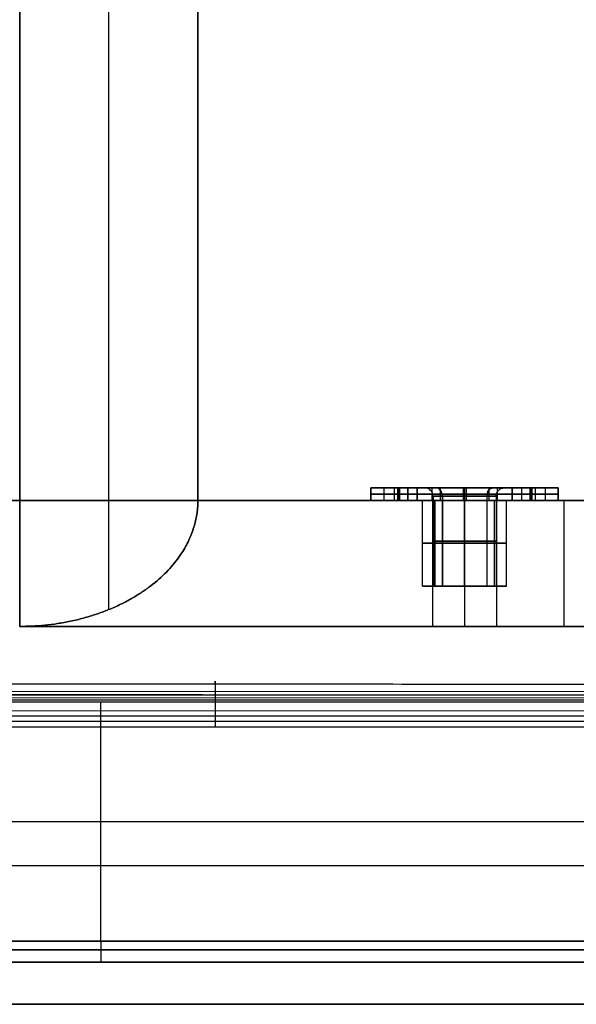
# Model space of a CAD drawing. Header units: millimetres. Extents: x -368 to 368, y -356 to 344.
# Tile 234 of 256: x 187 to 254, y -356 to -239. Entities that reach past the tile are written whole.
import ezdxf

# ---------------------------------------------------------------- set-up
doc = ezdxf.new("R2010")
doc.units = ezdxf.units.MM
doc.layers.add('Livello 01', color=7, linetype='Continuous')

# ---------------------------------------------------------------- blocks, each defined once
blk = doc.blocks.new('ragno M8 x 10')
at = {"layer": 'Livello 01', "color": 254, "true_color": 0xcad1ee}
for p, q in [((-5.355586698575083e-29, 9.570414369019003), (-6.239519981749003e-29, 11.14999999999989)), ((0.75, 7.999999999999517), (0.75, 11.1499999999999)), ((1.500000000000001, 9.741245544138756), (1.500000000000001, 11.14999999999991)), ((0, 9.574999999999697), (1.500000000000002, 9.574999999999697)), ((-2.658091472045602e-29, 4.750000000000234), (-4.476785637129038e-29, 7.999999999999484)), ((3.339550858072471e-13, 7.999999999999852, -3.883378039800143), (1.500000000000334, 7.999999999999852, -3.883378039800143)), ((0.750000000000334, 7.999999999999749, -7.766756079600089), (0.750000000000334, 7.999999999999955)), ((0.7499999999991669, -2.131628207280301e-13, 7.99999999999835), (0.7499999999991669, 7.766756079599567, 7.999999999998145)), ((1.500000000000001, 4.999999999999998), (1.500000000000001, 7.999999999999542)), ((11.69999999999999, 5.000000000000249), (1.500000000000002, 5.000000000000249)), ((11.69999999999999, 3.750000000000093), (11.69999999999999, 5.000000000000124)), ((-8.331113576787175e-13, 3.883378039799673, 7.999999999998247), (1.499999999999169, 3.883378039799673, 7.999999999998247)), ((1.000000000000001, 3.750000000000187), (11.69999999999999, 3.750000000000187)), ((1.500000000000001, 4.210798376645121e-14, 11.14999999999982), (1.500000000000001, 2.397203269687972e-14, 10.46507704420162)), ((11.69999999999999, 9.929557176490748e-14, 3.749999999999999), (11.69999999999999, 1.323940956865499e-13, 5.000000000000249)), ((-8.806006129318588e-29, -3.597122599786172e-14, 8.000000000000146), (-5.228566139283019e-29, -1.220273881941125e-13, 4.750000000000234)), ((5.228566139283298e-29, -3.735761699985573e-13, -4.750000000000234), (1.227337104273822e-28, -5.430406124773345e-13, -11.1500000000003)), ((-1.652011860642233e-13, -2.633925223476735e-13, 9.57500000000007), (1.499999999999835, -2.633925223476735e-13, 9.57500000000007)), ((5.009326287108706e-13, -7.704619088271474e-13, -9.575000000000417), (1.500000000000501, -7.704619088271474e-13, -9.575000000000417)), ((0.7499999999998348, -3.050966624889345e-13, 8.000000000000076), (0.7499999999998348, -2.216883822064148e-13, 11.14999999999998)), ((0.7500000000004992, -7.28757768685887e-13, -8.00000000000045), (0.7500000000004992, -8.121660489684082e-13, -11.15000000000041)), ((0.7500000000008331, -7.766756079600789, -8.000000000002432), (0.7500000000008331, -5.324629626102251e-13, -8.000000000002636)), ((1.500000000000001, -4.130029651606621e-14, 8.000000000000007), (1.500000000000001, -1.207367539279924e-13, 4.999999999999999)), ((1.500000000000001, -3.85524945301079e-13, -5), (1.500000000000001, -4.649614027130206e-13, -8.00000000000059)), ((1.500000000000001, -4.65045487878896e-13, -8.003175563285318), (1.500000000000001, -5.483696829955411e-13, -11.15000000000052)), ((11.69999999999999, -1.323940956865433e-13, -5), (11.69999999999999, -9.929557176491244e-14, -3.750000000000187)), ((1.500000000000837, -3.883378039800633, -8.000000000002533), (8.331391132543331e-13, -3.883378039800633, -8.000000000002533)), ((1.000000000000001, -3.750000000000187), (11.69999999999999, -3.750000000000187)), ((11.69999999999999, -5.000000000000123), (11.69999999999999, -3.750000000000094)), ((4.47678563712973e-29, -8.000000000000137), (2.65809147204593e-29, -4.750000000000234)), ((1.500000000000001, -8.000000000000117), (1.500000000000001, -5)), ((11.69999999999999, -5.000000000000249), (1.500000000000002, -5.000000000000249)), ((-4.973799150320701e-13, -8.000000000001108, 3.883378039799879), (1.499999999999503, -8.000000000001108, 3.883378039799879)), ((0.749999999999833, -11.1500000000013), (0.749999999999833, -8.000000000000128)), ((0.7499999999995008, -8.00000000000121), (0.7499999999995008, -8.000000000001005, 7.766756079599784)), ((1.499999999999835, -9.575000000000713), (-1.670052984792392e-13, -9.575000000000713))]:
    blk.add_line(p, q, dxfattribs=at)
at = {"layer": 'Livello 01', "color": 254, "true_color": 0xcad1ee, "extrusion": (1, 0, 0)}
for centre, radius, start, end in [((3.490763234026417e-12, 1.575295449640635e-12), 11.1499999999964, 359.9999999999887, 45.84753752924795), ((3.410383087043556e-12, 1.518229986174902e-12, 1.499999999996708), 11.1499999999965, 359.9999999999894, 45.84753752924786), ((6.025180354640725e-13, -3.413713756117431e-12), 11.14999999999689, 269.9999999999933, 315.8475375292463), ((-5.595982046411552e-30, 1.174357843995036e-29), 4.75, 269.9999999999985, 89.99999999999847), ((1.262177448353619e-29, -2.691851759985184e-30, 1.500000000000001), 5, 269.9999999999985, 89.9999999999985), ((-2.442313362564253e-27, -9.325873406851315e-14, 1.000000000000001), 3.750000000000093, 269.9999999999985, 89.99999999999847), ((3.553448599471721e-29, 7.149297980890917e-29, 6.349999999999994), 3.750000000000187, 269.9999999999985, 89.99999999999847), ((-2.492800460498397e-27, -9.325873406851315e-14, 11.69999999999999), 3.750000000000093, 269.9999999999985, 89.99999999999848), ((-5.595982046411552e-30, 1.174357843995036e-29), 4.75, 89.99999999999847, 269.9999999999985), ((-2.480178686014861e-27, -9.325873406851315e-14, 1.000000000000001), 3.750000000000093, 89.9999999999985, 269.9999999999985), ((-1.72117875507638e-12, 1.814326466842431e-12, 1.499999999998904), 11.14999999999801, 89.9999999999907, 135.8475375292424), ((3.553448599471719e-29, 7.149297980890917e-29, 6.349999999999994), 3.750000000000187, 89.99999999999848, 269.9999999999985), ((-9.975353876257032e-13, 1.115330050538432e-12), 11.14999999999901, 89.99999999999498, 135.8475375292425), ((3.285371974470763e-12, 1.801780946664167e-12), 11.15000000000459, 180.0000000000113, 225.8475375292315), ((3.174571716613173e-12, 1.721511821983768e-12, 1.500000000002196), 11.15000000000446, 180.000000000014, 225.8475375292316)]:
    blk.add_arc(centre, radius, start, end, dxfattribs=at)
at = {"layer": 'Livello 01', "color": 254, "true_color": 0xcad1ee, "extrusion": (-1, 0, 0)}
for centre, radius, start, end in [((4.196986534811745e-30, -1.76294599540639e-30, -0.7499999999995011), 11.15000000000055, 134.1524624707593, 180.0000000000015), ((4.196986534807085e-30, -1.762945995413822e-30, -0.7500000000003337), 11.15000000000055, 224.152462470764, 270.0000000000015), ((-7.349676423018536e-14, -2.470468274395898e-12, -1.500000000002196), 11.14999999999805, 224.1524624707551, 270.0000000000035), ((2.524354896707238e-29, -4.440892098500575e-16), 4.750000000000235, 90.00000000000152, 270.0000000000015), ((2.853950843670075e-29, -1.197985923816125e-29, -6.599999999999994), 5.000000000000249, 90.00000000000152, 270.0000000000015), ((-3.294283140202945e-27, 1.243449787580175e-13, -11.69999999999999), 5.000000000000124, 90.00000000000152, 270.0000000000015), ((-2.524354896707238e-29, 4.440892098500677e-16), 4.750000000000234, 270.0000000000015, 90.00000000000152), ((4.196986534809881e-30, -1.762945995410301e-30, -0.7499999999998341), 11.15000000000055, 44.15246247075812, 90.00000000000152), ((0, 5.39620151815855e-30, -1.500000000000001), 5, 270.0000000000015, 90.00000000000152), ((2.853950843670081e-29, -1.19798592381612e-29, -6.599999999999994), 5.000000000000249, 270.0000000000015, 90.00000000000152), ((2.454935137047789e-27, -9.325873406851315e-14, -11.69999999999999), 3.750000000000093, 270.0000000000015, 90.00000000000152), ((-3.281661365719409e-27, 1.243449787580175e-13, -11.69999999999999), 5.000000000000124, 270.0000000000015, 90.00000000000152), ((4.196986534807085e-30, -1.762945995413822e-30, -0.7500000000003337), 11.15000000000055, 314.1524624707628, 1.50659951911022e-12)]:
    blk.add_arc(centre, radius, start, end, dxfattribs=at)
at = {"layer": 'Livello 01', "color": 254, "true_color": 0xcad1ee, "extrusion": (0, 0, -1)}
blk.add_arc((-1.000000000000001, 4.75), 1, 270, 1.34346629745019e-11, dxfattribs=at)
at = {"layer": 'Livello 01', "color": 254, "true_color": 0xcad1ee, "extrusion": (0, 1, 0)}
blk.add_arc((-1.000000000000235, 4.750000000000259), 1.000000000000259, 270.0000000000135, 359.9999999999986, dxfattribs=at)
at = {"layer": 'Livello 01', "color": 254, "true_color": 0xcad1ee, "extrusion": (0, -1, 0)}
blk.add_arc((1.000000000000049, -4.75000000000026), 1.000000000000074, 90.00000000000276, 179.9999999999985, dxfattribs=at)
at = {"layer": 'Livello 01', "color": 254, "true_color": 0xcad1ee}
blk.add_arc((1.000000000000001, -4.75), 1, 89.99999999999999, 180.0000000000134, dxfattribs=at)
for points in [[(0, 7.999999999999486), (0, 11.1499999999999)], [(1.500000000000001, 11.14999999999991), (0, 11.1499999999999)], [(1.500000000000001, 7.999999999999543), (1.500000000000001, 11.14999999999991)], [(6.661338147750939e-13, 7.999999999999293, -7.766756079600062), (1.500000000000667, 7.999999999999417, -7.766756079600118)], [(6.661338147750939e-13, 7.999999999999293, -7.766756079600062), (0, 7.999999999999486)], [(0, 7.999999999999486), (1.500000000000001, 7.999999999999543)], [(-9.992007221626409e-13, 7.76675607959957, 8.000000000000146), (-6.661338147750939e-13, -2.220446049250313e-13, 8.000000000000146)], [(-9.992007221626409e-13, 7.76675607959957, 8.000000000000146), (1.499999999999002, 7.766756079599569, 8.000000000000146)], [(1.500000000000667, 7.999999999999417, -7.766756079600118), (1.500000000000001, 7.999999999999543)], [(1.499999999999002, 7.766756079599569, 8.000000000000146), (1.499999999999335, -2.151057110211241e-13, 8.000000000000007)], [(1.500000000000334, 9.033514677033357e-14, 11.14999999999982), (3.33066907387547e-13, -2.068715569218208e-14, 11.15000000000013)], [(11.69999999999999, 9.960173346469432e-14, 3.75), (1.000000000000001, 9.964000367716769e-14, 3.75)], [(1.500000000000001, 1.321899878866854e-13, 5), (11.69999999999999, 1.321899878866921e-13, 5.000000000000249)], [(1.499999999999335, -2.151057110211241e-13, 8.000000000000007), (1.500000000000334, 9.033514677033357e-14, 11.14999999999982)], [(1.500000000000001, -6.034802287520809e-13, -11.15000000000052), (0, -6.804186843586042e-13, -11.1500000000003)], [(9.992007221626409e-13, -6.036837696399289e-13, -8.000000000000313), (0, -6.804186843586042e-13, -11.1500000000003)], [(6.661338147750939e-13, -7.766756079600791, -8.000000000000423), (9.992007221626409e-13, -6.036837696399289e-13, -8.000000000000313)], [(-6.661338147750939e-13, -2.220446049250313e-13, 8.000000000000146), (3.33066907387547e-13, -2.068715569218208e-14, 11.15000000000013)], [(1.499999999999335, -2.151057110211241e-13, 8.000000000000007), (-6.661338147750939e-13, -2.220446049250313e-13, 8.000000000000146)], [(1.500000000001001, -4.649058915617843e-13, -8.00000000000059), (9.992007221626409e-13, -6.036837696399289e-13, -8.000000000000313)], [(1.000000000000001, -9.941038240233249e-14, -3.750000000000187), (11.69999999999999, -9.944865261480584e-14, -3.750000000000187)], [(11.69999999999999, -1.319858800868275e-13, -5), (1.500000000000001, -1.319858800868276e-13, -5)], [(1.500000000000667, -7.766756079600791, -8.000000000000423), (1.500000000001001, -4.649058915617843e-13, -8.00000000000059)], [(1.500000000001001, -4.649058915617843e-13, -8.00000000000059), (1.500000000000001, -6.034802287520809e-13, -11.15000000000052)], [(6.661338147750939e-13, -7.766756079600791, -8.000000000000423), (1.500000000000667, -7.766756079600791, -8.000000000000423)], [(-3.33066907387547e-13, -8.000000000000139), (0, -11.15000000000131)], [(-6.661338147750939e-13, -8.000000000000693, 7.766756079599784), (-3.33066907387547e-13, -8.000000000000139)], [(-6.661338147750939e-13, -8.000000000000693, 7.766756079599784), (1.499999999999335, -8.000000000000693, 7.766756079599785)], [(-3.33066907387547e-13, -8.000000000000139), (1.499999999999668, -8.000000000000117)], [(1.499999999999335, -8.000000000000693, 7.766756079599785), (1.499999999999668, -8.000000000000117)], [(1.499999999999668, -8.000000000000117), (1.500000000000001, -11.15000000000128)], [(1.500000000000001, -11.15000000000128), (0, -11.15000000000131)]]:
    blk.add_open_spline(points, degree=1, dxfattribs=at)
blk = doc.blocks.new('MCP144A08_02')
at = {"layer": 'Livello 01', "color": 253, "true_color": 0x999999}
for p, q in [((240.2086784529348, 103.2976924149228), (240.2086784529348, 103.2976924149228, 15)), ((240.2086784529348, 95.69769241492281), (240.2086784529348, 95.69769241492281, 15)), ((295.5, 2.842170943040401e-14), (252, 2.842170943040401e-14)), ((240.2086784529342, -95.69769241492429), (240.2086784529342, -95.69769241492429, 15)), ((240.2086784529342, -103.2976924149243), (240.2086784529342, -103.2976924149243, 15))]:
    blk.add_line(p, q, dxfattribs=at)
for centre, radius, start, end in [((0, 0), 252, 0, 180), ((240.2086784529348, 99.49769241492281), 3.800000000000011, 359.9999999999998, 180), ((240.2086784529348, 99.49769241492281), 3.800000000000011, 180.0000000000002, 0), ((0, 0), 252, 180, 0), ((240.2086784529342, -99.49769241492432), 3.800000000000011, 0, 180), ((240.2086784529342, -99.49769241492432), 3.800000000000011, 180, 0)]:
    blk.add_arc(centre, radius, start, end, dxfattribs=at)
for points in [[(187.2499999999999, 275.0000000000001), (352.5, 109.7499999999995)], [(236.4086784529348, 99.4976924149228, 15), (236.4086784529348, 99.4976924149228)], [(244.0086784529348, 99.4976924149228), (244.0086784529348, 99.4976924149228, 15)], [(252, 0), (252, 0, 15)], [(236.4086784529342, -99.49769241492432, 15), (236.4086784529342, -99.49769241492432)], [(244.0086784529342, -99.49769241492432), (244.0086784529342, -99.49769241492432, 15)], [(352.5000000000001, -110.2500000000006), (187.25, -274.9999999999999)], [(187.25, -274.9999999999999), (-187.2499999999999, -275)], [(187.25, -274.9999999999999, 15), (187.25, -274.9999999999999)]]:
    blk.add_open_spline(points, degree=1, dxfattribs=at)
blk = doc.blocks.new('MCP144A11_02')
at = {"layer": 'Livello 01', "color": 253, "true_color": 0x999999}
for p, q in [((-109.0000000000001, -197.9903810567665, 7.500000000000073), (-109.0000000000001, 197.9903810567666, 7.500000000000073)), ((109.0000000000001, -197.9903810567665, 7.500000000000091), (109.0000000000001, 197.9903810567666, 7.500000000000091))]:
    blk.add_line(p, q, dxfattribs=at)
for points in [[(-116.5000000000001, 200), (-116.5000000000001, -199.9999999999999)], [(116.5000000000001, -199.9999999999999), (116.5, 200)], [(-101.5000000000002, 185, 15.00000000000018), (-101.5000000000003, -184.9999999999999, 15.00000000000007)], [(101.5000000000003, -184.9999999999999, 15.00000000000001), (101.5000000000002, 185, 15.00000000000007)], [(-101.5000000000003, -184.9999999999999, 15.00000000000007), (101.5000000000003, -184.9999999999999, 15.00000000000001)], [(-116.5000000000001, -199.9999999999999), (116.5000000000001, -199.9999999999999)]]:
    blk.add_open_spline(points, degree=1, dxfattribs=at)
for points, weights in [([(-101.5000000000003, -184.9999999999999, 15.00000000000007), (-101.5000000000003, -193.7867965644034, 15), (-107.7132034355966, -199.9999999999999, 8.786796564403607), (-116.5000000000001, -199.9999999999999)], [1, 0.8047378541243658, 0.8047378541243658, 1]), ([(116.5000000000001, -199.9999999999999), (107.7132034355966, -199.9999999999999, 8.786796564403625), (101.5000000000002, -193.7867965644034, 15.00000000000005), (101.5000000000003, -184.9999999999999, 15.00000000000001)], [1, 0.8047378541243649, 0.8047378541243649, 1])]:
    blk.add_rational_spline(points, weights, degree=3, dxfattribs=at)
blk = doc.blocks.new('MCP144A13_04')
at = {"layer": 'Livello 01', "color": 253, "true_color": 0x999999}
blk.add_line((-361.1602540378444, -2.5), (361.1602540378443, -2.5), dxfattribs=at)
for points in [[(352.4999999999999, 2.500000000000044), (-352.5000000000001, 2.499999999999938)], [(362.4999999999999, -7.499999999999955), (-362.5000000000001, -7.500000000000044)]]:
    blk.add_open_spline(points, degree=1, dxfattribs=at)
blk = doc.blocks.new('MCP144A14_04')
at = {"layer": 'Livello 01', "color": 253, "true_color": 0x999999}
blk.add_line((-361.1602540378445, 2.5), (361.1602540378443, 2.5), dxfattribs=at)
for points in [[(-362.5000000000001, 7.499999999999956), (362.4999999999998, 7.500000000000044)], [(-352.5000000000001, -2.500000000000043), (352.4999999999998, -2.499999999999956)]]:
    blk.add_open_spline(points, degree=1, dxfattribs=at)
blk = doc.blocks.new('MCA144A01_04')
at = {"layer": 'Livello 01', "extrusion": (5.551115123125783e-17, 2.77555756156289e-17, -1), "rotation": 360}
blk.add_blockref('MCP144A13_04', (-3.330669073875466e-15, 282.4999999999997, -59.99999999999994), dxfattribs=at)
at = {"layer": 'Livello 01'}
blk.add_blockref('MCP144A08_02', (0, 0), dxfattribs=at)
at = {"layer": 'Livello 01', "extrusion": (0.7071067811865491, 0.707106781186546, -1.339530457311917e-16), "rotation": 180}
blk.add_blockref('MCP144A11_02', (-54.45137995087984, -184.9999999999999, 326.8601096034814), dxfattribs=at)
at = {"layer": 'Livello 01', "extrusion": (-0.7071067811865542, 0.7071067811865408, -1.174357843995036e-29), "rotation": 90}
blk.add_blockref('ragno M8 x 10', (-240.2086784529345, -1.500000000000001, -99.49769241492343), dxfattribs=at)
at = {"layer": 'Livello 01', "extrusion": (-7.80990875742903e-15, 1, -1.174357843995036e-29), "rotation": 90}
blk.add_blockref('ragno M8 x 10', (-240.2086784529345, -1.500000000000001, -99.49769241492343), dxfattribs=at)
at = {"layer": 'Livello 01', "extrusion": (0.7071067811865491, -0.707106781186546, -1.339530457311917e-16), "rotation": 180}
blk.add_blockref('MCP144A11_02', (54.45137995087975, -184.9999999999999, 326.8601096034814), dxfattribs=at)
at = {"layer": 'Livello 01', "extrusion": (-4.233945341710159e-18, -2.126349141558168e-17, -1), "rotation": 360}
blk.add_blockref('MCP144A14_04', (2.540367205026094e-16, -282.5000000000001, -59.99999999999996), dxfattribs=at)

msp = doc.modelspace()

# ---------------------------------------------------------------- linework, layer by layer
at = {"layer": 'Livello 01'}
for p, q in [((346.0001658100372, -318.7555471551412, -12.89550592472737), (75.00016600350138, -318.7195575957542, -12.89550592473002)), ((210.5000328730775, -317.8224888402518, -9.480442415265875), (210.5000328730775, -321.6574253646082, -2.838137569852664)), ((346.0000664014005, -319.5055471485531, -11.59646781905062), (75.0000664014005, -319.4695575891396, -11.59646781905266)), ((209.0219331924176, -319.1213306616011, -10.23044241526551), (75.00011501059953, -319.1035321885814, -10.23044241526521)), ((345.8645567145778, -319.7534189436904, -6.167110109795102), (75.13981621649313, -319.7264541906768, -6.15154200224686)), ((196.8964466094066, -348.4695575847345, -11.73044241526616), (196.8964466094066, -319.9857457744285, -11.73044241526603)), ((196.8964466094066, -348.4695575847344, -13.23044241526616), (196.8964466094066, -319.9857457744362, -13.23044241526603)), ((210.4998603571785, -319.1215269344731, -10.23044241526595), (210.4998603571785, -322.9564634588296, -3.5881375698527)), ((345.8643841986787, -321.0524570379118, -6.917110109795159), (75.13964370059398, -321.0254922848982, -6.901542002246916)), ((340.9996937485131, -322.3112770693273, -3.205633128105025), (79.99969020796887, -322.3026116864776, -3.220642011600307)), ((210.499691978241, -321.6574253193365, -2.838137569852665), (210.499691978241, -322.9564634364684, -3.588137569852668)), ((346.2928932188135, -334.2195575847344, -11.73044241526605), (74.99999999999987, -334.2195575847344, -11.73044241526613)), ((346.2928932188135, -334.2195575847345, -13.23044241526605), (74.99999999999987, -334.2195575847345, -13.23044241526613)), ((255, -339.4695575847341, -554.980442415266), (105, -339.4695575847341, -554.980442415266)), ((196.8964466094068, -348.4695575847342, -555.730442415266), (196.8964466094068, -339.4695575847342, -555.730442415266)), ((196.8964466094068, -348.4695575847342, -554.230442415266), (196.8964466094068, -339.4695575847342, -554.230442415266)), ((46.49999999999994, -349.4695575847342, -283.7304424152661), (292.807330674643, -349.4695575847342, -283.730442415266)), ((196.2500000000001, -349.4695575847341, -553.230442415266), (196.2499999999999, -349.4695575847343, -14.23044241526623)), ((46.49999999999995, -350.9695575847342, -283.7304424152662), (292.807330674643, -350.9695575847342, -283.7304424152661)), ((196.2500000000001, -350.9695575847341, -553.230442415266), (196.2499999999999, -350.9695575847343, -14.23044241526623))]:
    msp.add_line(p, q, dxfattribs=at)
at = {"layer": 'Livello 01', "extrusion": (-0.999999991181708, 0.0001328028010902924, 0)}
for centre, radius, start, end in [((319.9595945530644, -10.73044241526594, -210.5424933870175), 2.50000000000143, 150.0000000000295, 270.0000000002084), ((319.9595945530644, -10.73044241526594, -210.5424933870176), 1.000000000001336, 150.0000000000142, 270.0000000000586)]:
    msp.add_arc(centre, radius, start, end, dxfattribs=at)
at = {"layer": 'Livello 01', "extrusion": (-1, 0, 0)}
for radius in [2.5, 1]:
    msp.add_arc((348.4695575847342, -553.2304424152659, -196.8964466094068), radius, 270, 0, dxfattribs=at)
at = {"layer": 'Livello 01', "extrusion": (1, 0, 0)}
for radius in [2.5, 1]:
    msp.add_arc((-348.4695575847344, -14.23044241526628, 196.8964466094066), radius, 90, 180, dxfattribs=at)
at = {"layer": 'Livello 01'}
for points in [[(75.00028752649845, -317.8044940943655, -9.480442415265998), (346.0002875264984, -317.8404836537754, -9.48044241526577)], [(345.9999997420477, -320.0055471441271, -13.230442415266), (74.99999999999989, -319.9695575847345, -13.23044241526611)], [(346, -320.0055471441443, -11.730442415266), (74.99999999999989, -319.9695575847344, -11.73044241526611)], [(75.00011501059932, -319.1035321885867, -10.230442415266), (346.0001150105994, -319.1395217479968, -10.23044241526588)], [(340.999778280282, -321.6747560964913, -2.83813756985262), (79.99977819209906, -321.6400945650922, -2.838137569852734)], [(340.9996057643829, -322.9737941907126, -3.58813756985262), (79.99960567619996, -322.9391326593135, -3.588137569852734)], [(255, -339.4695575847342, -555.730442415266), (105, -339.4695575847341, -555.730442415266)], [(255, -339.4695575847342, -554.230442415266), (105, -339.4695575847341, -554.230442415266)], [(47.50000000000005, -348.4695575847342, -555.730442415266), (346.2928932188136, -348.4695575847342, -555.730442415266)], [(47.50000000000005, -348.4695575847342, -554.230442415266), (346.2928932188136, -348.4695575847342, -554.230442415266)], [(346.2928932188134, -348.4695575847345, -11.73044241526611), (47.49999999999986, -348.4695575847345, -11.73044241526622)], [(346.2928932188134, -348.4695575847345, -13.23044241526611), (47.49999999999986, -348.4695575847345, -13.23044241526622)], [(346.0000000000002, -349.469557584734, -553.230442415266), (47.50000000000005, -349.4695575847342, -553.230442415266)], [(346.0000000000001, -349.4695575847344, -14.23044241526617), (47.49999999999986, -349.4695575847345, -14.23044241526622)], [(346.0000000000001, -350.969557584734, -553.230442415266), (47.50000000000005, -350.9695575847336, -553.230442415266)], [(345.9999999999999, -350.9695575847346, -14.23044241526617), (47.49999999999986, -350.9695575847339, -14.23044241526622)]]:
    msp.add_open_spline(points, degree=1, dxfattribs=at)

# ---------------------------------------------------------------- block references
at = {"layer": 'Livello 01', "extrusion": (0, -1, -5.551115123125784e-16)}
msp.add_blockref('MCA144A01_04', (0, -284.0304424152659, 295.9695575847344), dxfattribs=at)

doc.saveas('drawing.dxf')
